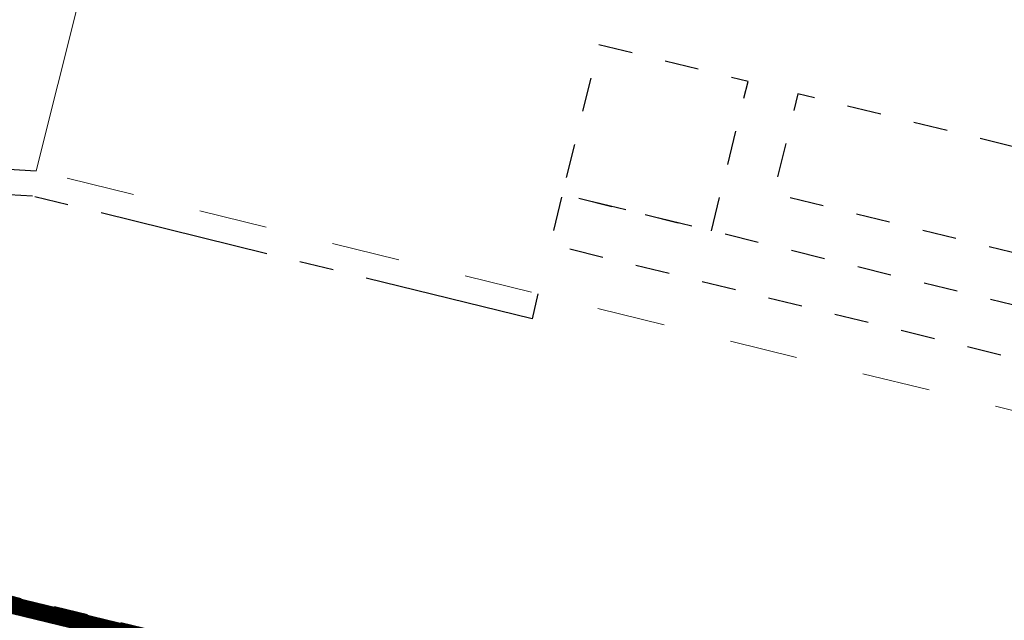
# Model space of a CAD drawing. Header units: metres. Extents: x 116958 to 118326, y 475500 to 477904.
# Tile 73 of 256: x 117446.71 to 117452.48, y 476414.03 to 476417.54. Entities that reach past the tile are written whole.
import ezdxf

# ---------------------------------------------------------------- set-up
doc = ezdxf.new("R2010")
doc.units = ezdxf.units.M
doc.header["$LTSCALE"] = 0.2
for name, pattern in [('CENTER', [8, 5, -1, 1, -1]), ('MATGRENS', [2, 1, -1]), ('VH-BUSHALTEBAND-SO', [4, 2, -2]), ('VH-OPSLUITBAND_80X200', [14, 8, -2, 2, -2])]:
    doc.linetypes.add(name, pattern=pattern)
for name, color, linetype in [('B-WE-VH-GOOT_TEGEL-150', 252, 'CENTER'), ('B-WE-VH-KANTOPSLUITING_TROTTOIRBAND_130X150_250-G', 252, 'Continuous'), ('B-WE-VH-MATERIAALGRENS-G', 252, 'MATGRENS'), ('N-WE-VH-MATERIAALGRENS-G', 251, 'MATGRENS'), ('N-WE-VW-MARKERING_LANGS_STREEP_GETROKKEN_3X010-G', 1, 'Continuous')]:
    doc.layers.add(name, color=color, linetype=linetype)
doc.layers.add('B-WE-VH-KANTOPSLUITING_BUSHALTEBAND-G', color=252, linetype='VH-BUSHALTEBAND-SO', lineweight=18)
doc.layers.add('B-WE-VH-KANTOPSLUITING_OPSLUITBAND_80X200-G', color=252, linetype='VH-OPSLUITBAND_80X200', lineweight=18)

msp = doc.modelspace()

# ---------------------------------------------------------------- linework, layer by layer
at = {"layer": 'B-WE-VH-GOOT_TEGEL-150'}
msp.add_lwpolyline([(117449.7462, 476415.9389), (117449.7122, 476415.7928), (117446.7858, 476416.511), (117435.2428, 476417.1412, -0.051163), (117432.1139, 476417.8426), (117427.672, 476419.2925)], format="xyb", dxfattribs=at)
at = {"layer": 'B-WE-VH-KANTOPSLUITING_BUSHALTEBAND-G'}
msp.add_line((117484.6705, 476407.3679), (117446.808, 476416.66), dxfattribs=at)
at = {"layer": 'B-WE-VH-KANTOPSLUITING_OPSLUITBAND_80X200-G'}
msp.add_line((117446.808, 476416.66), (117448.085, 476421.77), dxfattribs=at)
at = {"layer": 'B-WE-VH-KANTOPSLUITING_TROTTOIRBAND_130X150_250-G'}
msp.add_line((117435.251, 476417.291), (117446.808, 476416.66), dxfattribs=at)
at = {"layer": 'B-WE-VH-MATERIAALGRENS-G', "flags": 128}
for points in [[(117450.7627, 476416.308), (117450.9772, 476417.1821), (117450.1031, 476417.3966), (117449.8886, 476416.5225), (117450.7627, 476416.308)], [(117478.222, 476409.8772), (117478.365, 476410.4599), (117451.2691, 476417.1097), (117451.1261, 476416.527), (117478.222, 476409.8772)], [(117479.8099, 476408.87), (117479.8814, 476409.1613), (117449.8892, 476416.5216), (117449.8177, 476416.2303), (117479.8099, 476408.87)]]:
    msp.add_lwpolyline(points, dxfattribs=at)
at = {"layer": 'N-WE-VH-MATERIAALGRENS-G', "flags": 128}
msp.add_lwpolyline([(117499.5853, 476401.3261), (117438.5412, 476416.1389, -0.014163), (117434.4429, 476417.2572)], format="xyb", dxfattribs=at)
at = {"layer": 'N-WE-VW-MARKERING_LANGS_STREEP_GETROKKEN_3X010-G', "const_width": 0.1, "flags": 128}
msp.add_lwpolyline([(117499.9275, 476401.1916), (117438.5294, 476416.0903, -0.014163), (117434.4284, 476417.2094)], format="xyb", dxfattribs=at)

doc.saveas('drawing.dxf')
